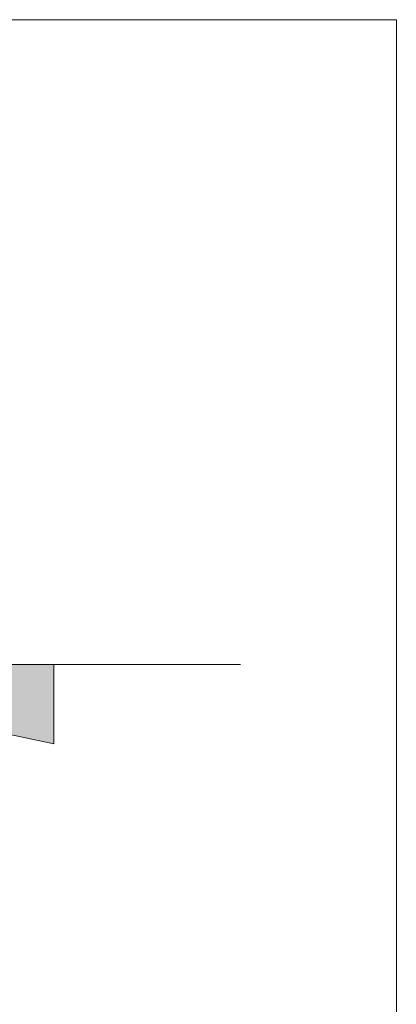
# Model space of a CAD drawing. Header units: metres. Extents: x -58265 to 854892, y -56510 to 35250.
# Tile 42 of 47: x 616523 to 622469, y -35935 to -20414. Entities that reach past the tile are written whole.
import ezdxf

# ---------------------------------------------------------------- set-up
doc = ezdxf.new("R2010")
doc.units = ezdxf.units.M
doc.header["$LTSCALE"] = 0.05
for name, color, linetype in [('A_1_Schraffuren', 7, 'Continuous'), ('A_4_Detail_Inhalt', 7, 'Continuous'), ('A_4_Details_Linien', 7, 'Continuous')]:
    doc.layers.add(name, color=color, linetype=linetype)

msp = doc.modelspace()

# ---------------------------------------------------------------- hatches: boundary and pattern name
at = {"layer": 'A_1_Schraffuren', "linetype": 'Continuous', "lineweight": 15}
msp.add_hatch(color=7, dxfattribs=at).paths.add_polyline_path([(607438.149, -30579.771), (605704.624, -30579.772), (606462.813, -31633.432), (607176.721, -31831.622), (607892.783, -31629.588), (609463, -31615.204), (611206.828, -31774.118), (612676.666, -31122.479), (614967.715, -31386.197), (616368.717, -31682.879), (617063.044, -31829.913), (617063.043, -30579.766), (610771.928, -30579.769), (610771.928, -30709.775), (610805.428, -30709.775), (610805.428, -30729.775), (610905.428, -30729.775), (610905.428, -31429.775), (610505.428, -31429.775), (610505.428, -30729.775), (610605.428, -30729.775), (610605.428, -30709.775), (610638.928, -30709.775), (610638.928, -30579.769), (607678.149, -30579.771), (607678.149, -30699.775), (607708.149, -30699.775), (607708.149, -30714.775), (607723.149, -30729.775), (607755.428, -30729.775), (607755.428, -31429.775), (607355.428, -31429.775), (607355.428, -30729.775), (607393.149, -30729.775), (607408.149, -30714.775), (607408.149, -30699.775), (607438.149, -30699.775)])

# ---------------------------------------------------------------- linework, layer by layer
at = {"layer": 'A_1_Schraffuren', "color": 9, "linetype": 'Continuous', "lineweight": 18, "flags": 128}
msp.add_lwpolyline([(616368.717, -31682.879), (617063.044, -31829.913), (617063.043, -30579.766), (610771.928, -30579.769)], dxfattribs=at)
at = {"layer": 'A_4_Detail_Inhalt', "color": 6, "linetype": 'Continuous', "lineweight": 18}
msp.add_lwpolyline([(597031.445, -20414.161), (597031.445, -51455.044), (622468.677, -51455.044), (622468.677, -20414.161)], close=True, dxfattribs=at)
at = {"layer": 'A_4_Details_Linien', "color": 7, "linetype": 'Continuous', "lineweight": 15}
msp.add_lwpolyline([(610771.928, -30579.769), (620011.311, -30579.764)], dxfattribs=at)

doc.saveas('drawing.dxf')
